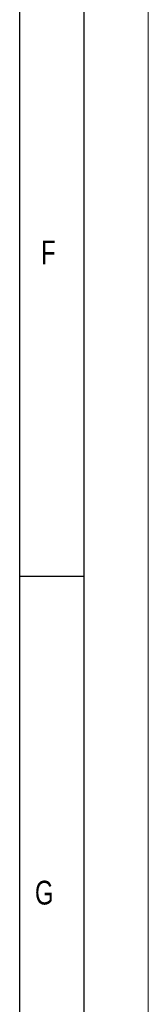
# Model space of a CAD drawing. Header units: millimetres. Extents: x 0 to 594, y 0 to 420.
# Tile 24 of 44: x 584 to 594, y 77 to 153. Entities that reach past the tile are written whole.
import ezdxf

# ---------------------------------------------------------------- set-up
doc = ezdxf.new("R2010")
doc.units = ezdxf.units.MM
doc.layers.add('FORMAT', color=7, linetype='Continuous')
doc.styles.add('SLDTEXTSTYLE0', font='TXT', dxfattribs={"width": 0.75})

msp = doc.modelspace()

# ---------------------------------------------------------------- linework, layer by layer
at = {"color": 7, "linetype": 'Continuous', "lineweight": 18}
msp.add_line((594.000041, 0.000053), (594.000041, 420.000053), dxfattribs=at)
at = {"layer": 'FORMAT'}
for p, q in [((589.000041, 5.000053), (589.000041, 415.000053)), ((584.000041, 10.000053), (584.000041, 410.000053)), ((589, 110), (584, 110))]:
    msp.add_line(p, q, dxfattribs=at)

# ---------------------------------------------------------------- texts
at = {"layer": 'FORMAT', "char_height": 1.852083, "attachment_point": 1, "style": 'SLDTEXTSTYLE0'}
for s, insert in [('F', (585.666682, 136.168016)), ('G', (585.185226, 86.305211))]:
    msp.add_mtext(s, dxfattribs=dict(at, insert=insert))

doc.saveas('drawing.dxf')
